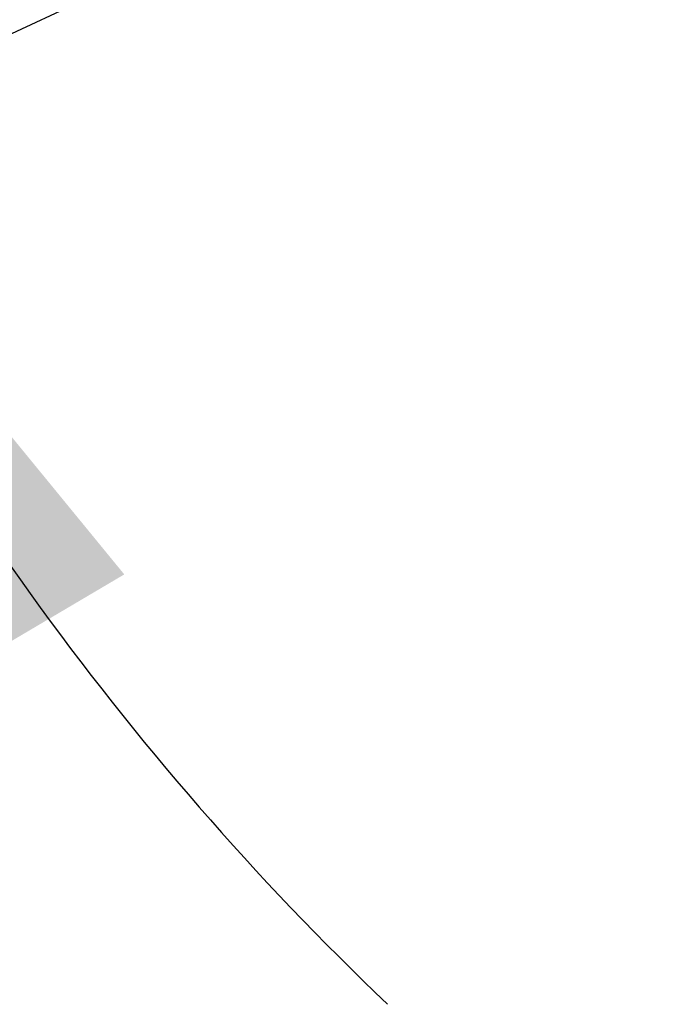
# Model space of a CAD drawing. Header units: inches. Extents: x 0.2 to 10.8, y 0.2 to 8.2.
# Tile 89 of 112: x 6.203 to 6.348, y 4.938 to 5.16. Entities that reach past the tile are written whole.
import ezdxf

# ---------------------------------------------------------------- set-up
doc = ezdxf.new("R2010")
doc.units = ezdxf.units.IN
doc.header["$MEASUREMENT"] = 0
doc.layers.add('DIMENSIONS', color=140, linetype='Continuous')
doc.styles.add('SLDTEXTSTYLE0', font='TXT', dxfattribs={"width": 0.7})
doc.dimstyles.new('SLDDIMSTYLE5', dxfattribs={"dimtxt": 0.084961, "dimasz": 0.13, "dimexe": 0, "dimexo": 0.0625, "dimgap": 0.02124, "dimtad": 0, "dimtih": 1, "dimtoh": 1, "dimdec": 4, "dimlfac": 12, "dimzin": 12, "dimdsep": 46, "dimtxsty": 'SLDTEXTSTYLE0', "dimsah": 1, "dimcen": 0.09, "dimadec": 0, "dimazin": 3, "dimtfac": 1, "dimtdec": 0, "dimtofl": 0, "dimtmove": 0, "dimatfit": 3, "dimfxl": 0, "dimfrac": 2, "dimtolj": 1, "dimtzin": 12, "dimarcsym": 0})

# ---------------------------------------------------------------- blocks, each defined once
blk = doc.blocks.new('_D_17')
at = {"layer": 'DIMENSIONS'}
blk.add_line((6.60817, 5.41599), (5.9568, 5.41599), dxfattribs=at)
for start, end in [(158.63135, 180), (205, 226.36865)]:
    blk.add_arc((6.74201, 5.41599), 0.6602, start, end, dxfattribs=at)
for points in [[(6.0818, 5.41599), (6.11433, 5.54344), (6.07452, 5.54732)], [(6.14366, 5.13698), (6.19256, 5.01488), (6.227, 5.03522)]]:
    blk.add_solid(points, dxfattribs=at)
at = {"layer": 'DIMENSIONS', "insert": (5.99499, 5.32087), "char_height": 0.083333, "attachment_point": 1, "style": 'SLDTEXTSTYLE0'}
blk.add_mtext('25°', dxfattribs=at)

msp = doc.modelspace()

# ---------------------------------------------------------------- linework, layer by layer
at = {"color": 7, "linetype": 'Continuous', "lineweight": 25}
msp.add_line((6.1119501, 5.1155752), (6.7445408, 5.4105571), dxfattribs=at)

# ---------------------------------------------------------------- dimensions: what is measured, and where the dimension line sits
at = {"layer": 'DIMENSIONS'}
dim = msp.add_angular_dim_2l(base=(6.0932491, 5.5383948), line1=((6.6581724, 5.4159949), (6.7420051, 5.4159949)), line2=((6.1051869, 5.1190417), (6.7420051, 5.4159949)), dimstyle='SLDDIMSTYLE5', dxfattribs=at)
dim.commit()
dim.dimension.update_dxf_attribs({"geometry": '_D_17', "text_midpoint": (6.0957605, 5.2809612), "dimtype": 162})

doc.saveas('drawing.dxf')
